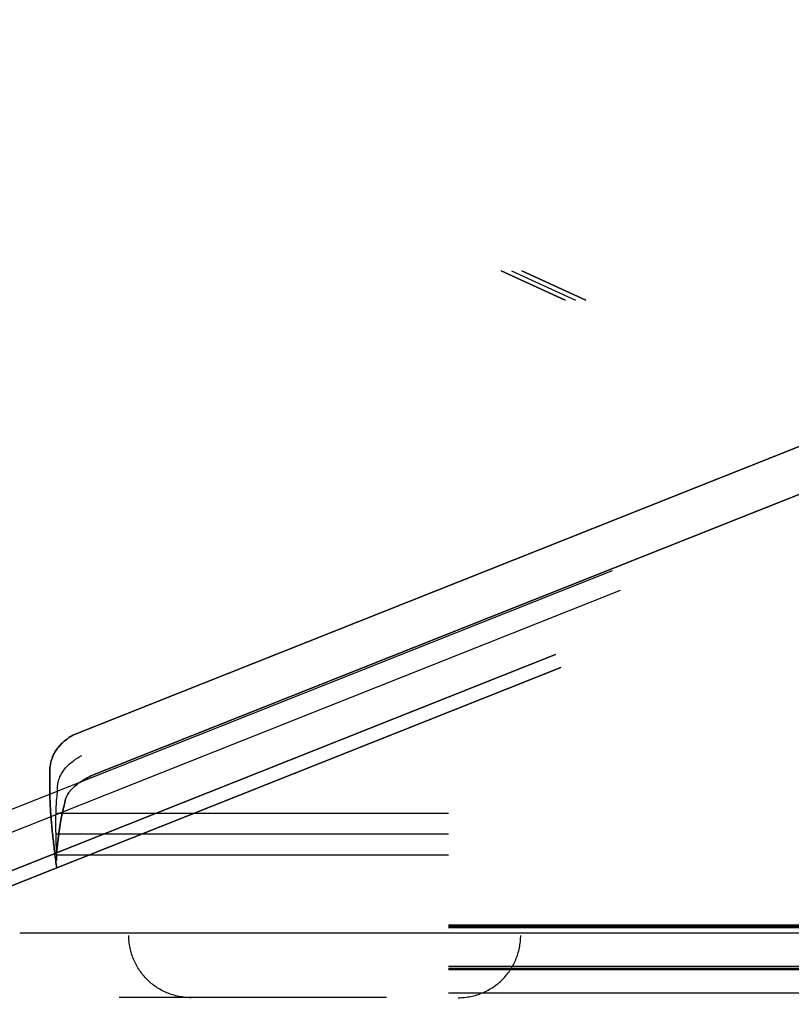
# Model space of a CAD drawing. Header units: millimetres. Extents: x -1030 to 192, y -442 to 180.
# Tile 210 of 256: x 27 to 52, y 85 to 117. Entities that reach past the tile are written whole.
import ezdxf

# ---------------------------------------------------------------- set-up
doc = ezdxf.new("R2010")
doc.units = ezdxf.units.MM
doc.header["$MEASUREMENT"] = 0
doc.layers.add('OVIDIO 120x60x72h', color=7, linetype='Continuous')

msp = doc.modelspace()

# ---------------------------------------------------------------- linework, layer by layer
at = {"layer": 'OVIDIO 120x60x72h', "extrusion": (-0.202852, -0.108979, 0.973126)}
for points in [[(-69.616, 231.68), (-69.616, 392.336)], [(-69.616, 392.336), (-69.616, 231.68)], [(-69.321, 392.336), (-69.321, 231.68)], [(-69.025, 392.336), (-69.025, 231.68)], [(-69.025, 231.68), (-69.025, 392.336)]]:
    msp.add_lwpolyline(points, dxfattribs=at)
at = {"layer": 'OVIDIO 120x60x72h', "extrusion": (0.114881, 0.045678, 0.992329)}
for points in [[(74.681, 28.584), (74.681, -80.33)], [(73.994, 28.585), (73.994, -80.33)], [(72.85, -77.618), (72.85, 29.238)], [(72.85, 29.238), (72.85, -77.618)], [(72.393, 29.238), (72.393, -77.618)], [(72.393, -77.618), (72.393, 29.238)]]:
    msp.add_lwpolyline(points, dxfattribs=at)
at = {"layer": 'OVIDIO 120x60x72h', "extrusion": (-0.202866, -0.108989, 0.973122)}
for points in [[(-68.615, 251.195), (-68.615, 308.576)], [(-68.615, 308.576), (-68.615, 251.195)], [(-67.902, 251.195), (-67.902, 308.576)], [(-67.189, 251.195), (-67.189, 308.576)], [(-67.189, 308.576), (-67.189, 251.195)], [(-70.412, 241.304), (-70.412, 251.094)], [(-70.412, 251.094), (-70.412, 241.304)], [(-69.699, 241.304), (-69.699, 251.094)], [(-68.986, 241.304), (-68.986, 251.094)], [(-68.986, 251.094), (-68.986, 241.304)], [(-68.615, 233.159), (-68.615, 241.202)], [(-68.615, 241.202), (-68.615, 233.159)], [(-67.902, 233.159), (-67.902, 241.202)], [(-67.189, 233.159), (-67.189, 241.202)], [(-67.189, 241.202), (-67.189, 233.159)]]:
    msp.add_lwpolyline(points, dxfattribs=at)
at = {"layer": 'OVIDIO 120x60x72h', "extrusion": (0.058152, 0.986824, -0.150988)}
for points in [[(-36.458, 733.787), (-38.564, 728.393)], [(-38.564, 728.393), (-36.458, 733.787)], [(-36.786, 733.915), (-38.892, 728.521)], [(-37.114, 734.043), (-39.22, 728.649)], [(-39.22, 728.649), (-37.114, 734.043)]]:
    msp.add_lwpolyline(points, dxfattribs=at)
at = {"layer": 'OVIDIO 120x60x72h', "extrusion": (-0.12261, 0.276089, 0.953279)}
for points in [[(-80.641, 146.296), (-80.641, 147.796)], [(-80.641, 147.796), (-80.641, 146.296)], [(-81.389, 147.796), (-81.389, 146.296)], [(-82.138, 146.296), (-82.138, 147.796)], [(-82.138, 147.796), (-82.138, 146.296)], [(-75.891, 147.796), (-75.891, 146.296)], [(-71.141, 146.296), (-71.141, 147.796)], [(-71.141, 147.796), (-71.141, 146.296)], [(-71.791, 147.796), (-71.791, 146.296)], [(-72.442, 147.796), (-72.442, 146.296)], [(-72.442, 146.296), (-72.442, 147.796)], [(-68.539, 147.796), (-68.539, 146.296)], [(-64.636, 147.796), (-64.636, 146.296)], [(-64.636, 146.296), (-64.636, 147.796)]]:
    msp.add_lwpolyline(points, dxfattribs=at)
at = {"layer": 'OVIDIO 120x60x72h', "extrusion": (-0.046296, -0.021464, 0.998697)}
for points in [[(-74.483, 109.394), (-74.483, 119.436)], [(-72.997, 109.427), (-72.997, 119.475)]]:
    msp.add_lwpolyline(points, dxfattribs=at)
at = {"layer": 'OVIDIO 120x60x72h', "extrusion": (0.058701, 0.984053, -0.167909)}
for points in [[(-30.212, 725.067), (-28.273, 730.524)], [(-28.273, 730.524), (-30.212, 725.067)], [(-30.541, 725.184), (-28.602, 730.64)], [(-30.869, 725.3), (-28.931, 730.757)], [(-28.931, 730.757), (-30.869, 725.3)]]:
    msp.add_lwpolyline(points, dxfattribs=at)
at = {"layer": 'OVIDIO 120x60x72h', "extrusion": (0.925924, 0.315264, -0.208021)}
msp.add_lwpolyline([(78.84, 712.402), (77.558, 713.186)], dxfattribs=at)
at = {"layer": 'OVIDIO 120x60x72h', "extrusion": (0.947935, 0.180645, -0.262271)}
for points in [[(84.354, 703.465), (85.235, 702.251)], [(85.235, 702.251), (84.354, 703.465)], [(85.235, 702.251), (85.115, 702.417)]]:
    msp.add_lwpolyline(points, dxfattribs=at)
at = {"layer": 'OVIDIO 120x60x72h', "extrusion": (1, 0, 0)}
for points in [[(89.711, 719.29), (91.053, 716.607)], [(89.711, 719.29), (91.053, 716.607)], [(91.053, 716.607), (89.711, 719.29)], [(89.711, 719.29), (91.053, 716.607)], [(91.053, 716.607), (87.475, 714.818)], [(90.382, 717.949), (86.715, 716.115)], [(86.133, 717.501), (89.711, 719.29)], [(89.219, 715.69), (87.877, 718.373)], [(87.385, 714.773), (87.475, 714.818)], [(87.475, 714.818), (87.385, 714.773)], [(82.019, 716.562), (82.06, 716.483), (82.102, 716.404), (82.147, 716.326), (82.194, 716.248), (82.243, 716.17), (82.295, 716.093), (82.348, 716.017), (82.404, 715.941), (82.462, 715.866), (82.522, 715.792), (82.585, 715.719), (82.649, 715.647), (82.716, 715.576), (82.785, 715.506), (82.856, 715.438), (82.929, 715.371), (83.004, 715.305), (83.081, 715.241), (83.159, 715.179), (83.24, 715.119), (83.323, 715.06), (83.407, 715.003), (83.493, 714.949), (83.581, 714.896), (83.67, 714.845), (83.761, 714.797), (83.853, 714.751), (83.947, 714.707), (84.041, 714.666), (84.137, 714.627), (84.234, 714.59), (84.332, 714.556), (84.43, 714.525), (84.53, 714.496), (84.63, 714.47), (84.73, 714.446), (84.831, 714.425), (84.933, 714.406), (85.034, 714.391), (85.136, 714.378), (85.238, 714.367), (85.34, 714.359), (85.441, 714.354), (85.542, 714.351), (85.643, 714.351), (85.744, 714.354), (85.844, 714.359), (85.943, 714.366), (86.041, 714.376), (86.139, 714.388), (86.236, 714.402), (86.332, 714.419), (86.427, 714.438), (86.521, 714.459), (86.613, 714.482), (86.705, 714.508), (86.795, 714.535), (86.883, 714.564), (86.971, 714.594), (87.057, 714.627), (87.141, 714.661), (87.224, 714.697), (87.306, 714.734), (87.385, 714.773)], [(87.385, 714.773), (86.044, 717.457)], [(86.044, 717.457), (87.385, 714.773)], [(87.385, 714.773), (87.306, 714.734), (87.224, 714.697), (87.141, 714.661), (87.057, 714.627), (86.971, 714.594), (86.883, 714.564), (86.795, 714.535), (86.705, 714.508), (86.613, 714.482), (86.521, 714.459), (86.427, 714.438), (86.332, 714.419), (86.236, 714.402), (86.139, 714.388), (86.041, 714.376), (85.943, 714.366), (85.844, 714.359), (85.744, 714.354), (85.643, 714.351), (85.542, 714.351), (85.441, 714.354), (85.34, 714.359), (85.238, 714.367), (85.136, 714.378), (85.034, 714.391), (84.933, 714.406), (84.831, 714.425), (84.73, 714.446), (84.63, 714.47), (84.53, 714.496), (84.43, 714.525), (84.332, 714.556), (84.234, 714.59), (84.137, 714.627), (84.041, 714.666), (83.947, 714.707), (83.853, 714.751), (83.761, 714.797), (83.67, 714.845), (83.581, 714.896), (83.493, 714.949), (83.407, 715.003), (83.323, 715.06), (83.24, 715.119), (83.159, 715.179), (83.081, 715.241), (83.004, 715.305), (82.929, 715.371), (82.856, 715.438), (82.785, 715.506), (82.716, 715.576), (82.649, 715.647), (82.585, 715.719), (82.522, 715.792), (82.462, 715.866), (82.404, 715.941), (82.348, 716.017), (82.295, 716.093), (82.243, 716.17), (82.194, 716.248), (82.147, 716.326), (82.102, 716.404), (82.06, 716.483), (82.019, 716.562)], [(86.491, 716.562), (83.393, 715.013)], [(86.044, 717.457), (86.133, 717.501)], [(86.133, 717.501), (86.044, 717.457)], [(86.044, 717.457), (86.024, 717.447), (86.004, 717.438), (85.983, 717.429), (85.962, 717.42), (85.94, 717.412), (85.918, 717.404), (85.896, 717.397), (85.874, 717.39), (85.851, 717.384), (85.828, 717.378), (85.804, 717.373), (85.78, 717.368), (85.756, 717.364), (85.732, 717.36), (85.708, 717.357), (85.683, 717.355), (85.658, 717.353), (85.633, 717.352), (85.608, 717.351), (85.583, 717.351), (85.558, 717.352), (85.532, 717.353), (85.507, 717.355), (85.482, 717.358), (85.456, 717.361), (85.431, 717.365), (85.405, 717.369), (85.38, 717.375), (85.355, 717.381), (85.33, 717.387), (85.305, 717.394), (85.28, 717.402), (85.256, 717.411), (85.232, 717.42), (85.208, 717.43), (85.184, 717.44), (85.161, 717.451), (85.138, 717.463), (85.115, 717.475), (85.093, 717.487), (85.071, 717.5), (85.049, 717.514), (85.028, 717.528), (85.008, 717.543), (84.987, 717.558), (84.968, 717.574), (84.948, 717.59), (84.93, 717.606), (84.911, 717.623), (84.894, 717.64), (84.876, 717.657), (84.86, 717.675), (84.844, 717.693), (84.828, 717.711), (84.813, 717.73), (84.799, 717.749), (84.785, 717.767), (84.771, 717.787), (84.758, 717.806), (84.746, 717.825), (84.734, 717.845), (84.723, 717.864), (84.712, 717.884), (84.702, 717.904)], [(84.702, 717.904), (84.712, 717.884), (84.723, 717.864), (84.734, 717.845), (84.746, 717.825), (84.758, 717.806), (84.771, 717.787), (84.785, 717.767), (84.799, 717.749), (84.813, 717.73), (84.828, 717.711), (84.844, 717.693), (84.86, 717.675), (84.876, 717.657), (84.894, 717.64), (84.911, 717.623), (84.93, 717.606), (84.948, 717.59), (84.968, 717.574), (84.987, 717.558), (85.008, 717.543), (85.028, 717.528), (85.049, 717.514), (85.071, 717.5), (85.093, 717.487), (85.115, 717.475), (85.138, 717.463), (85.161, 717.451), (85.184, 717.44), (85.208, 717.43), (85.232, 717.42), (85.256, 717.411), (85.28, 717.402), (85.305, 717.394), (85.33, 717.387), (85.355, 717.381), (85.38, 717.375), (85.405, 717.369), (85.431, 717.365), (85.456, 717.361), (85.482, 717.358), (85.507, 717.355), (85.532, 717.353), (85.558, 717.352), (85.583, 717.351), (85.608, 717.351), (85.633, 717.352), (85.658, 717.353), (85.683, 717.355), (85.708, 717.357), (85.732, 717.36), (85.756, 717.364), (85.78, 717.368), (85.804, 717.373), (85.828, 717.378), (85.851, 717.384), (85.874, 717.39), (85.896, 717.397), (85.918, 717.404), (85.94, 717.412), (85.962, 717.42), (85.983, 717.429), (86.004, 717.438), (86.024, 717.447), (86.044, 717.457)], [(85.357, 714.358), (83.808, 717.457)]]:
    msp.add_lwpolyline(points, dxfattribs=at)
at = {"layer": 'OVIDIO 120x60x72h'}
for points in [[(28.649, 91.053), (41.216, 91.053)], [(41.216, 90.382), (28.649, 90.382)], [(41.216, 89.711), (28.649, 89.711)], [(90.716, 87.207), (27.467, 87.207)], [(41.216, 87.475), (76.216, 87.475)], [(41.216, 87.43), (76.216, 87.43)], [(41.216, 87.385), (76.216, 87.385)], [(76.216, 87.385), (41.216, 87.385)], [(76.216, 86.133), (41.216, 86.133)], [(41.216, 86.089), (76.216, 86.089)], [(41.216, 86.044), (76.216, 86.044)], [(76.216, 86.044), (41.216, 86.044)], [(76.216, 85.28), (41.216, 85.28)]]:
    msp.add_lwpolyline(points, dxfattribs=at)
at = {"layer": 'OVIDIO 120x60x72h', "extrusion": (-0.003049, 0.326394, 0.945229)}
for points in [[(-44.063, 148.696), (-44.019, 148.696), (-43.974, 148.697), (-43.929, 148.699), (-43.883, 148.702), (-43.837, 148.706), (-43.791, 148.712), (-43.745, 148.718), (-43.699, 148.726), (-43.652, 148.734), (-43.605, 148.744), (-43.559, 148.755), (-43.512, 148.768), (-43.465, 148.781), (-43.418, 148.796), (-43.372, 148.812), (-43.325, 148.829), (-43.279, 148.847), (-43.233, 148.867), (-43.187, 148.888), (-43.142, 148.91), (-43.097, 148.934), (-43.053, 148.958), (-43.009, 148.984), (-42.965, 149.011), (-42.922, 149.039), (-42.88, 149.069), (-42.839, 149.099), (-42.798, 149.131), (-42.758, 149.163), (-42.719, 149.197), (-42.68, 149.232), (-42.643, 149.268), (-42.606, 149.304), (-42.571, 149.342), (-42.536, 149.38), (-42.503, 149.42), (-42.471, 149.46), (-42.439, 149.501), (-42.409, 149.543), (-42.38, 149.585), (-42.352, 149.628), (-42.325, 149.671), (-42.3, 149.715), (-42.276, 149.76), (-42.253, 149.804), (-42.231, 149.85), (-42.21, 149.895), (-42.191, 149.941), (-42.173, 149.987), (-42.156, 150.034), (-42.14, 150.08), (-42.126, 150.126), (-42.113, 150.173), (-42.101, 150.219), (-42.09, 150.266), (-42.08, 150.312), (-42.072, 150.359), (-42.064, 150.405), (-42.058, 150.451), (-42.053, 150.496), (-42.049, 150.542), (-42.046, 150.587), (-42.044, 150.632), (-42.043, 150.676)], [(-42.043, 150.676), (-42.044, 150.632), (-42.046, 150.587), (-42.049, 150.542), (-42.053, 150.496), (-42.058, 150.451), (-42.064, 150.405), (-42.072, 150.359), (-42.08, 150.312), (-42.09, 150.266), (-42.101, 150.219), (-42.113, 150.173), (-42.126, 150.126), (-42.14, 150.08), (-42.156, 150.034), (-42.173, 149.987), (-42.191, 149.941), (-42.21, 149.895), (-42.231, 149.85), (-42.253, 149.804), (-42.276, 149.76), (-42.3, 149.715), (-42.325, 149.671), (-42.352, 149.628), (-42.38, 149.585), (-42.409, 149.543), (-42.439, 149.501), (-42.471, 149.46), (-42.503, 149.42), (-42.536, 149.38), (-42.571, 149.342), (-42.606, 149.304), (-42.643, 149.268), (-42.68, 149.232), (-42.719, 149.197), (-42.758, 149.163), (-42.798, 149.131), (-42.839, 149.099), (-42.88, 149.069), (-42.922, 149.039), (-42.965, 149.011), (-43.009, 148.984), (-43.053, 148.958), (-43.097, 148.934), (-43.142, 148.91), (-43.187, 148.888), (-43.233, 148.867), (-43.279, 148.847), (-43.325, 148.829), (-43.372, 148.812), (-43.418, 148.796), (-43.465, 148.781), (-43.512, 148.768), (-43.559, 148.755), (-43.605, 148.744), (-43.652, 148.734), (-43.699, 148.726), (-43.745, 148.718), (-43.791, 148.712), (-43.837, 148.706), (-43.883, 148.702), (-43.929, 148.699), (-43.974, 148.697), (-44.019, 148.696), (-44.063, 148.696)], [(-44.063, 148.696), (-44.013, 148.696), (-43.963, 148.697), (-43.912, 148.7), (-43.862, 148.704), (-43.812, 148.709), (-43.762, 148.716), (-43.712, 148.723), (-43.663, 148.732), (-43.613, 148.742), (-43.564, 148.754), (-43.516, 148.767), (-43.467, 148.78), (-43.42, 148.795), (-43.372, 148.812), (-43.326, 148.829), (-43.279, 148.847), (-43.234, 148.867), (-43.189, 148.887), (-43.144, 148.909), (-43.101, 148.932), (-43.058, 148.955), (-43.016, 148.98), (-42.975, 149.005), (-42.934, 149.031), (-42.895, 149.058), (-42.856, 149.086), (-42.818, 149.115), (-42.781, 149.144), (-42.745, 149.174), (-42.71, 149.205), (-42.676, 149.236), (-42.643, 149.268), (-42.611, 149.3), (-42.579, 149.334), (-42.547, 149.368), (-42.517, 149.403), (-42.487, 149.44), (-42.457, 149.477), (-42.429, 149.515), (-42.401, 149.554), (-42.374, 149.594), (-42.348, 149.635), (-42.322, 149.676), (-42.298, 149.719), (-42.275, 149.762), (-42.252, 149.806), (-42.231, 149.85), (-42.21, 149.895), (-42.191, 149.941), (-42.173, 149.988), (-42.155, 150.035), (-42.139, 150.082), (-42.125, 150.13), (-42.111, 150.179), (-42.099, 150.227), (-42.087, 150.277), (-42.078, 150.326), (-42.069, 150.376), (-42.061, 150.425), (-42.055, 150.475), (-42.05, 150.526), (-42.047, 150.576), (-42.044, 150.626), (-42.043, 150.676)], [(-42.043, 150.676), (-42.044, 150.632), (-42.046, 150.587), (-42.049, 150.542), (-42.053, 150.496), (-42.058, 150.451), (-42.064, 150.405), (-42.072, 150.359), (-42.08, 150.312), (-42.09, 150.266), (-42.101, 150.219), (-42.113, 150.173), (-42.126, 150.126), (-42.14, 150.08), (-42.156, 150.034), (-42.173, 149.987), (-42.191, 149.941), (-42.21, 149.895), (-42.231, 149.85), (-42.253, 149.804), (-42.276, 149.76), (-42.3, 149.715), (-42.325, 149.671), (-42.352, 149.628), (-42.38, 149.585), (-42.409, 149.543), (-42.439, 149.501), (-42.471, 149.46), (-42.503, 149.42), (-42.536, 149.38), (-42.571, 149.342), (-42.606, 149.304), (-42.643, 149.268), (-42.68, 149.232), (-42.719, 149.197), (-42.758, 149.163), (-42.798, 149.131), (-42.839, 149.099), (-42.88, 149.069), (-42.922, 149.039), (-42.965, 149.011), (-43.009, 148.984), (-43.053, 148.958), (-43.097, 148.934), (-43.142, 148.91), (-43.187, 148.888), (-43.233, 148.867), (-43.279, 148.847), (-43.325, 148.829), (-43.372, 148.812), (-43.418, 148.796), (-43.465, 148.781), (-43.512, 148.768), (-43.559, 148.755), (-43.605, 148.744), (-43.652, 148.734), (-43.699, 148.726), (-43.745, 148.718), (-43.791, 148.712), (-43.837, 148.706), (-43.883, 148.702), (-43.929, 148.699), (-43.974, 148.697), (-44.019, 148.696), (-44.063, 148.696)], [(-44.063, 148.696), (-44.019, 148.696), (-43.974, 148.697), (-43.929, 148.699), (-43.883, 148.702), (-43.837, 148.706), (-43.791, 148.712), (-43.745, 148.718), (-43.699, 148.726), (-43.652, 148.734), (-43.605, 148.744), (-43.559, 148.755), (-43.512, 148.768), (-43.465, 148.781), (-43.418, 148.796), (-43.372, 148.812), (-43.325, 148.829), (-43.279, 148.847), (-43.233, 148.867), (-43.187, 148.888), (-43.142, 148.91), (-43.097, 148.934), (-43.053, 148.958), (-43.009, 148.984), (-42.965, 149.011), (-42.922, 149.039), (-42.88, 149.069), (-42.839, 149.099), (-42.798, 149.131), (-42.758, 149.163), (-42.719, 149.197), (-42.68, 149.232), (-42.643, 149.268), (-42.606, 149.304), (-42.571, 149.342), (-42.536, 149.38), (-42.503, 149.42), (-42.471, 149.46), (-42.439, 149.501), (-42.409, 149.543), (-42.38, 149.585), (-42.352, 149.628), (-42.325, 149.671), (-42.3, 149.715), (-42.276, 149.76), (-42.253, 149.804), (-42.231, 149.85), (-42.21, 149.895), (-42.191, 149.941), (-42.173, 149.987), (-42.156, 150.034), (-42.14, 150.08), (-42.126, 150.126), (-42.113, 150.173), (-42.101, 150.219), (-42.09, 150.266), (-42.08, 150.312), (-42.072, 150.359), (-42.064, 150.405), (-42.058, 150.451), (-42.053, 150.496), (-42.049, 150.542), (-42.046, 150.587), (-42.044, 150.632), (-42.043, 150.676)], [(-31.438, 154.175), (-31.394, 154.174), (-31.349, 154.172), (-31.304, 154.169), (-31.258, 154.165), (-31.213, 154.159), (-31.167, 154.153), (-31.121, 154.145), (-31.074, 154.136), (-31.028, 154.126), (-30.982, 154.115), (-30.935, 154.102), (-30.888, 154.088), (-30.842, 154.073), (-30.796, 154.056), (-30.749, 154.038), (-30.703, 154.019), (-30.657, 153.999), (-30.612, 153.977), (-30.567, 153.954), (-30.522, 153.93), (-30.477, 153.904), (-30.433, 153.877), (-30.39, 153.849), (-30.347, 153.819), (-30.305, 153.789), (-30.263, 153.757), (-30.222, 153.724), (-30.182, 153.69), (-30.143, 153.654), (-30.104, 153.618), (-30.067, 153.58), (-30.03, 153.541), (-29.994, 153.502), (-29.959, 153.461), (-29.926, 153.42), (-29.893, 153.378), (-29.862, 153.334), (-29.831, 153.291), (-29.802, 153.246), (-29.774, 153.201), (-29.747, 153.155), (-29.721, 153.108), (-29.696, 153.061), (-29.673, 153.014), (-29.651, 152.966), (-29.63, 152.917), (-29.61, 152.869), (-29.592, 152.82), (-29.575, 152.771), (-29.559, 152.721), (-29.544, 152.672), (-29.53, 152.623), (-29.518, 152.573), (-29.507, 152.524), (-29.497, 152.474), (-29.489, 152.425), (-29.481, 152.376), (-29.475, 152.327), (-29.469, 152.278), (-29.465, 152.23), (-29.462, 152.182), (-29.46, 152.134), (-29.459, 152.087), (-29.459, 152.04)], [(-29.459, 152.04), (-29.459, 152.087), (-29.46, 152.134), (-29.462, 152.182), (-29.465, 152.23), (-29.469, 152.278), (-29.475, 152.327), (-29.481, 152.376), (-29.489, 152.425), (-29.497, 152.474), (-29.507, 152.524), (-29.518, 152.573), (-29.53, 152.623), (-29.544, 152.672), (-29.559, 152.721), (-29.575, 152.771), (-29.592, 152.82), (-29.61, 152.869), (-29.63, 152.917), (-29.651, 152.966), (-29.673, 153.014), (-29.696, 153.061), (-29.721, 153.108), (-29.747, 153.155), (-29.774, 153.201), (-29.802, 153.246), (-29.831, 153.291), (-29.862, 153.334), (-29.893, 153.378), (-29.926, 153.42), (-29.959, 153.461), (-29.994, 153.502), (-30.03, 153.541), (-30.067, 153.58), (-30.104, 153.618), (-30.143, 153.654), (-30.182, 153.69), (-30.222, 153.724), (-30.263, 153.757), (-30.305, 153.789), (-30.347, 153.819), (-30.39, 153.849), (-30.433, 153.877), (-30.477, 153.904), (-30.522, 153.93), (-30.567, 153.954), (-30.612, 153.977), (-30.657, 153.999), (-30.703, 154.019), (-30.749, 154.038), (-30.796, 154.056), (-30.842, 154.073), (-30.888, 154.088), (-30.935, 154.102), (-30.982, 154.115), (-31.028, 154.126), (-31.074, 154.136), (-31.121, 154.145), (-31.167, 154.153), (-31.213, 154.159), (-31.258, 154.165), (-31.304, 154.169), (-31.349, 154.172), (-31.394, 154.174), (-31.438, 154.175)], [(-29.464, 151.522), (-29.464, 151.569), (-29.465, 151.616), (-29.467, 151.664), (-29.47, 151.712), (-29.475, 151.76), (-29.48, 151.809), (-29.486, 151.858), (-29.494, 151.907), (-29.502, 151.956), (-29.512, 152.006), (-29.523, 152.055), (-29.536, 152.105), (-29.549, 152.154), (-29.564, 152.203), (-29.58, 152.253), (-29.597, 152.302), (-29.615, 152.351), (-29.635, 152.399), (-29.656, 152.448), (-29.678, 152.496), (-29.701, 152.543), (-29.726, 152.59), (-29.752, 152.637), (-29.779, 152.683), (-29.807, 152.728), (-29.836, 152.773), (-29.867, 152.817), (-29.898, 152.86), (-29.931, 152.902), (-29.965, 152.943), (-29.999, 152.984), (-30.035, 153.024), (-30.072, 153.062), (-30.109, 153.1), (-30.148, 153.136), (-30.187, 153.172), (-30.227, 153.206), (-30.268, 153.239), (-30.31, 153.271), (-30.352, 153.302), (-30.395, 153.331), (-30.438, 153.359), (-30.482, 153.386), (-30.527, 153.412), (-30.572, 153.436), (-30.617, 153.459), (-30.663, 153.481), (-30.708, 153.501), (-30.755, 153.521), (-30.801, 153.538), (-30.847, 153.555), (-30.894, 153.57), (-30.94, 153.584), (-30.987, 153.597), (-31.033, 153.608), (-31.08, 153.618), (-31.126, 153.627), (-31.172, 153.635), (-31.218, 153.642), (-31.263, 153.647), (-31.309, 153.651), (-31.354, 153.654), (-31.399, 153.656), (-31.443, 153.657)], [(-31.443, 153.657), (-31.399, 153.656), (-31.354, 153.654), (-31.309, 153.651), (-31.263, 153.647), (-31.218, 153.642), (-31.172, 153.635), (-31.126, 153.627), (-31.08, 153.618), (-31.033, 153.608), (-30.987, 153.597), (-30.94, 153.584), (-30.894, 153.57), (-30.847, 153.555), (-30.801, 153.538), (-30.755, 153.521), (-30.708, 153.501), (-30.663, 153.481), (-30.617, 153.459), (-30.572, 153.436), (-30.527, 153.412), (-30.482, 153.386), (-30.438, 153.359), (-30.395, 153.331), (-30.352, 153.302), (-30.31, 153.271), (-30.268, 153.239), (-30.227, 153.206), (-30.187, 153.172), (-30.148, 153.136), (-30.109, 153.1), (-30.072, 153.062), (-30.035, 153.024), (-29.999, 152.984), (-29.965, 152.943), (-29.931, 152.902), (-29.898, 152.86), (-29.867, 152.817), (-29.836, 152.773), (-29.807, 152.728), (-29.779, 152.683), (-29.752, 152.637), (-29.726, 152.59), (-29.701, 152.543), (-29.678, 152.496), (-29.656, 152.448), (-29.635, 152.399), (-29.615, 152.351), (-29.597, 152.302), (-29.58, 152.253), (-29.564, 152.203), (-29.549, 152.154), (-29.536, 152.105), (-29.523, 152.055), (-29.512, 152.006), (-29.502, 151.956), (-29.494, 151.907), (-29.486, 151.858), (-29.48, 151.809), (-29.475, 151.76), (-29.47, 151.712), (-29.467, 151.664), (-29.465, 151.616), (-29.464, 151.569), (-29.464, 151.522)], [(-42.028, 152.164), (-42.027, 152.211), (-42.026, 152.258), (-42.023, 152.306), (-42.018, 152.354), (-42.013, 152.403), (-42.007, 152.451), (-42, 152.5), (-41.991, 152.549), (-41.982, 152.598), (-41.971, 152.647), (-41.959, 152.696), (-41.945, 152.746), (-41.931, 152.795), (-41.915, 152.844), (-41.898, 152.893), (-41.88, 152.942), (-41.861, 152.99), (-41.84, 153.038), (-41.818, 153.086), (-41.795, 153.134), (-41.771, 153.181), (-41.746, 153.227), (-41.719, 153.273), (-41.691, 153.319), (-41.662, 153.363), (-41.632, 153.407), (-41.6, 153.451), (-41.568, 153.493), (-41.534, 153.535), (-41.5, 153.576), (-41.464, 153.616), (-41.428, 153.654), (-41.39, 153.692), (-41.352, 153.729), (-41.313, 153.765), (-41.273, 153.799), (-41.232, 153.833), (-41.19, 153.865), (-41.148, 153.896), (-41.105, 153.926), (-41.062, 153.955), (-41.018, 153.982), (-40.973, 154.008), (-40.928, 154.033), (-40.883, 154.056), (-40.837, 154.078), (-40.791, 154.099), (-40.745, 154.119), (-40.699, 154.137), (-40.652, 154.154), (-40.605, 154.17), (-40.559, 154.184), (-40.512, 154.197), (-40.465, 154.209), (-40.418, 154.219), (-40.372, 154.228), (-40.325, 154.236), (-40.279, 154.243), (-40.233, 154.249), (-40.187, 154.253), (-40.142, 154.257), (-40.097, 154.259), (-40.052, 154.26), (-40.008, 154.26)], [(-40.008, 154.26), (-40.052, 154.26), (-40.097, 154.259), (-40.142, 154.257), (-40.187, 154.253), (-40.233, 154.249), (-40.279, 154.243), (-40.325, 154.236), (-40.372, 154.228), (-40.418, 154.219), (-40.465, 154.209), (-40.512, 154.197), (-40.559, 154.184), (-40.605, 154.17), (-40.652, 154.154), (-40.699, 154.137), (-40.745, 154.119), (-40.791, 154.099), (-40.837, 154.078), (-40.883, 154.056), (-40.928, 154.033), (-40.973, 154.008), (-41.018, 153.982), (-41.062, 153.955), (-41.105, 153.926), (-41.148, 153.896), (-41.19, 153.865), (-41.232, 153.833), (-41.273, 153.799), (-41.313, 153.765), (-41.352, 153.729), (-41.39, 153.692), (-41.428, 153.654), (-41.464, 153.616), (-41.5, 153.576), (-41.534, 153.535), (-41.568, 153.493), (-41.6, 153.451), (-41.632, 153.407), (-41.662, 153.363), (-41.691, 153.319), (-41.719, 153.273), (-41.746, 153.227), (-41.771, 153.181), (-41.795, 153.134), (-41.818, 153.086), (-41.84, 153.038), (-41.861, 152.99), (-41.88, 152.942), (-41.898, 152.893), (-41.915, 152.844), (-41.931, 152.795), (-41.945, 152.746), (-41.959, 152.696), (-41.971, 152.647), (-41.982, 152.598), (-41.991, 152.549), (-42, 152.5), (-42.007, 152.451), (-42.013, 152.403), (-42.018, 152.354), (-42.023, 152.306), (-42.026, 152.258), (-42.027, 152.211), (-42.028, 152.164)], [(-40.013, 153.742), (-40.057, 153.742), (-40.102, 153.741), (-40.147, 153.739), (-40.192, 153.735), (-40.238, 153.731), (-40.284, 153.725), (-40.331, 153.718), (-40.377, 153.71), (-40.424, 153.701), (-40.47, 153.691), (-40.517, 153.679), (-40.564, 153.666), (-40.611, 153.652), (-40.657, 153.636), (-40.704, 153.619), (-40.75, 153.601), (-40.797, 153.581), (-40.843, 153.561), (-40.888, 153.538), (-40.934, 153.515), (-40.979, 153.49), (-41.023, 153.464), (-41.067, 153.437), (-41.11, 153.408), (-41.153, 153.378), (-41.196, 153.347), (-41.237, 153.315), (-41.278, 153.282), (-41.318, 153.247), (-41.357, 153.211), (-41.396, 153.174), (-41.433, 153.137), (-41.469, 153.098), (-41.505, 153.058), (-41.54, 153.017), (-41.573, 152.975), (-41.605, 152.933), (-41.637, 152.89), (-41.667, 152.846), (-41.696, 152.801), (-41.724, 152.755), (-41.751, 152.709), (-41.776, 152.663), (-41.801, 152.616), (-41.824, 152.568), (-41.845, 152.52), (-41.866, 152.472), (-41.885, 152.424), (-41.904, 152.375), (-41.92, 152.326), (-41.936, 152.277), (-41.951, 152.228), (-41.964, 152.178), (-41.976, 152.129), (-41.987, 152.08), (-41.996, 152.031), (-42.005, 151.982), (-42.012, 151.933), (-42.018, 151.885), (-42.024, 151.836), (-42.028, 151.788), (-42.031, 151.741), (-42.033, 151.693), (-42.034, 151.646)], [(-42.034, 151.646), (-42.033, 151.693), (-42.031, 151.741), (-42.028, 151.788), (-42.024, 151.836), (-42.018, 151.885), (-42.012, 151.933), (-42.005, 151.982), (-41.996, 152.031), (-41.987, 152.08), (-41.976, 152.129), (-41.964, 152.178), (-41.951, 152.228), (-41.936, 152.277), (-41.92, 152.326), (-41.904, 152.375), (-41.885, 152.424), (-41.866, 152.472), (-41.845, 152.52), (-41.824, 152.568), (-41.801, 152.616), (-41.776, 152.663), (-41.751, 152.709), (-41.724, 152.755), (-41.696, 152.801), (-41.667, 152.846), (-41.637, 152.89), (-41.605, 152.933), (-41.573, 152.975), (-41.54, 153.017), (-41.505, 153.058), (-41.469, 153.098), (-41.433, 153.137), (-41.396, 153.174), (-41.357, 153.211), (-41.318, 153.247), (-41.278, 153.282), (-41.237, 153.315), (-41.196, 153.347), (-41.153, 153.378), (-41.11, 153.408), (-41.067, 153.437), (-41.023, 153.464), (-40.979, 153.49), (-40.934, 153.515), (-40.888, 153.538), (-40.843, 153.561), (-40.797, 153.581), (-40.75, 153.601), (-40.704, 153.619), (-40.657, 153.636), (-40.611, 153.652), (-40.564, 153.666), (-40.517, 153.679), (-40.47, 153.691), (-40.424, 153.701), (-40.377, 153.71), (-40.331, 153.718), (-40.284, 153.725), (-40.238, 153.731), (-40.192, 153.735), (-40.147, 153.739), (-40.102, 153.741), (-40.057, 153.742), (-40.013, 153.742)]]:
    msp.add_lwpolyline(points, dxfattribs=at)
at = {"layer": 'OVIDIO 120x60x72h', "extrusion": (2.56846e-05, 1, 8.30777e-08)}
for points in [[(-74.217, 716.388), (-43.218, 716.288)], [(-43.218, 716.288), (-74.217, 716.388)], [(-43.22, 715.579), (-74.22, 715.679)], [(-43.222, 714.87), (-74.222, 714.97)], [(-74.222, 714.97), (-43.222, 714.87)], [(-39.212, 718.104), (-30.642, 718.076)], [(-30.642, 718.076), (-39.212, 718.104)], [(-30.647, 716.49), (-39.217, 716.517)], [(-39.217, 716.517), (-30.647, 716.49)]]:
    msp.add_lwpolyline(points, dxfattribs=at)
at = {"layer": 'OVIDIO 120x60x72h', "extrusion": (0.999995, 0.000995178, 0.002882)}
for points in [[(90.402, 716.16), (89.913, 714.742)], [(89.913, 714.742), (90.402, 716.16)], [(89.27, 714.964), (89.76, 716.382)], [(89.76, 716.382), (89.27, 714.964)], [(89.361, 714.933), (89.85, 716.351)], [(87.95, 715.42), (88.44, 716.838)], [(88.024, 715.394), (88.514, 716.812)], [(88.514, 716.812), (88.024, 715.394)], [(87.321, 715.637), (87.811, 717.055)]]:
    msp.add_lwpolyline(points, dxfattribs=at)
at = {"layer": 'OVIDIO 120x60x72h', "extrusion": (0.999999, -0.001021, 0.000352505)}
for points in [[(87.178, 717.369), (89.818, 716.458)], [(89.818, 716.458), (87.178, 717.369)], [(89.573, 715.749), (87.178, 716.576)], [(89.328, 715.04), (87.178, 715.782)], [(87.178, 715.782), (89.328, 715.04)], [(88.597, 716.92), (87.19, 717.406)], [(87.19, 717.406), (88.597, 716.92)], [(87.19, 716.612), (88.352, 716.211)], [(87.19, 715.819), (88.108, 715.502)], [(88.108, 715.502), (87.19, 715.819)]]:
    msp.add_lwpolyline(points, dxfattribs=at)
at = {"layer": 'OVIDIO 120x60x72h', "extrusion": (0, 1, 0)}
for points in [[(-27.467, 717.814), (-90.716, 717.814)], [(-90.716, 717.814), (-27.467, 717.814)], [(-90.716, 717.144), (-27.467, 717.144)], [(-27.467, 717.144), (-90.716, 717.144)]]:
    msp.add_lwpolyline(points, dxfattribs=at)
at = {"layer": 'OVIDIO 120x60x72h', "extrusion": (5.03619e-08, 1, -1.557e-05)}
for points in [[(-28.651, 715.794), (-28.646, 717.381)], [(-28.646, 717.381), (-28.651, 715.794)], [(-30.644, 718.078), (-30.649, 716.491)], [(-30.649, 716.491), (-30.644, 718.078)]]:
    msp.add_lwpolyline(points, dxfattribs=at)
at = {"layer": 'OVIDIO 120x60x72h', "extrusion": (-0.003235, 1.55701e-05, 0.999995)}
for points in [[(32.966, 85.137), (32.916, 85.138), (32.866, 85.14), (32.816, 85.143), (32.766, 85.147), (32.716, 85.153), (32.666, 85.16), (32.616, 85.168), (32.567, 85.178), (32.517, 85.188), (32.468, 85.2), (32.42, 85.214), (32.372, 85.228), (32.324, 85.243), (32.277, 85.26), (32.23, 85.278), (32.184, 85.297), (32.139, 85.317), (32.094, 85.338), (32.05, 85.36), (32.007, 85.383), (31.964, 85.407), (31.922, 85.432), (31.881, 85.457), (31.841, 85.484), (31.802, 85.512), (31.763, 85.54), (31.726, 85.569), (31.689, 85.598), (31.654, 85.629), (31.619, 85.66), (31.585, 85.691), (31.552, 85.723), (31.52, 85.756), (31.489, 85.79), (31.458, 85.825), (31.427, 85.86), (31.398, 85.897), (31.369, 85.934), (31.341, 85.973), (31.313, 86.012), (31.286, 86.052), (31.261, 86.093), (31.236, 86.135), (31.212, 86.178), (31.189, 86.221), (31.167, 86.265), (31.146, 86.31), (31.126, 86.355), (31.107, 86.401), (31.089, 86.448), (31.072, 86.495), (31.057, 86.543), (31.043, 86.591), (31.029, 86.64), (31.018, 86.688), (31.007, 86.738), (30.997, 86.787), (30.989, 86.837), (30.982, 86.887), (30.977, 86.937), (30.972, 86.987), (30.969, 87.037), (30.967, 87.087), (30.966, 87.137)], [(41.536, 85.137), (41.587, 85.138), (41.637, 85.14), (41.687, 85.143), (41.737, 85.147), (41.787, 85.153), (41.837, 85.16), (41.887, 85.168), (41.936, 85.178), (41.985, 85.188), (42.034, 85.2), (42.083, 85.213), (42.131, 85.228), (42.179, 85.243), (42.226, 85.26), (42.272, 85.278), (42.318, 85.296), (42.364, 85.316), (42.409, 85.337), (42.453, 85.359), (42.496, 85.382), (42.539, 85.406), (42.581, 85.431), (42.622, 85.457), (42.662, 85.484), (42.701, 85.511), (42.74, 85.539), (42.777, 85.568), (42.814, 85.598), (42.849, 85.628), (42.884, 85.659), (42.918, 85.691), (42.951, 85.723), (42.983, 85.756), (43.014, 85.79), (43.045, 85.824), (43.075, 85.86), (43.105, 85.897), (43.134, 85.934), (43.162, 85.972), (43.19, 86.012), (43.216, 86.052), (43.242, 86.093), (43.267, 86.135), (43.291, 86.177), (43.314, 86.221), (43.336, 86.265), (43.357, 86.31), (43.377, 86.355), (43.396, 86.401), (43.414, 86.448), (43.431, 86.495), (43.446, 86.543), (43.46, 86.591), (43.473, 86.639), (43.485, 86.688), (43.496, 86.737), (43.506, 86.787), (43.514, 86.837), (43.521, 86.886), (43.526, 86.937), (43.531, 86.987), (43.534, 87.037), (43.536, 87.087), (43.536, 87.137)]]:
    msp.add_lwpolyline(points, dxfattribs=at)
at = {"layer": 'OVIDIO 120x60x72h', "extrusion": (5.03618e-08, 1, -1.557e-05)}
for points in [[(-41.221, 715.835), (-41.216, 717.421)], [(-41.216, 717.421), (-41.221, 715.835)], [(-29.23, 717.871), (-29.236, 716.284)], [(-40.634, 716.321), (-40.629, 717.908)]]:
    msp.add_lwpolyline(points, dxfattribs=at)
at = {"layer": 'OVIDIO 120x60x72h', "extrusion": (-1.53093e-05, 0, 1)}
msp.add_lwpolyline([(39.227, 85.148), (30.657, 85.149)], dxfattribs=at)
at = {"layer": 'OVIDIO 120x60x72h', "extrusion": (1, 0, 1.53089e-05)}
msp.add_lwpolyline([(85.148, 718.09), (85.148, 716.503)], dxfattribs=at)
at = {"layer": 'OVIDIO 120x60x72h', "extrusion": (5.03619e-08, 1, -1.55701e-05)}
for points in [[(-39.214, 718.106), (-39.219, 716.519)], [(-39.219, 716.519), (-39.214, 718.106)]]:
    msp.add_lwpolyline(points, dxfattribs=at)
at = {"layer": 'OVIDIO 120x60x72h'}
for points in [[(129.21, 133.339, 703.341), (128.518, 133.064, 703.434), (29.172, 93.563, 716.753)], [(29.172, 93.563, 716.753), (128.518, 133.064, 703.434), (129.21, 133.339, 703.341)], [(129.79, 132.032, 703.794), (129.099, 131.757, 703.887), (29.753, 92.256, 717.206)], [(29.753, 92.256, 717.206), (129.099, 131.757, 703.887), (129.79, 132.032, 703.794)], [(29.172, 93.563, 716.753), (29.141, 93.543, 716.737), (29.109, 93.523, 716.72), (29.078, 93.503, 716.702), (29.047, 93.481, 716.683), (29.017, 93.46, 716.663), (28.987, 93.437, 716.641), (28.957, 93.415, 716.618), (28.927, 93.391, 716.595), (28.898, 93.367, 716.57), (28.869, 93.342, 716.543), (28.841, 93.316, 716.516), (28.813, 93.29, 716.488), (28.786, 93.262, 716.458), (28.76, 93.234, 716.428), (28.734, 93.205, 716.396), (28.708, 93.175, 716.364), (28.684, 93.144, 716.33), (28.66, 93.112, 716.296), (28.637, 93.08, 716.26), (28.616, 93.046, 716.224), (28.595, 93.011, 716.186), (28.575, 92.975, 716.149), (28.556, 92.938, 716.11), (28.538, 92.901, 716.071), (28.522, 92.862, 716.031), (28.507, 92.822, 715.991), (28.493, 92.781, 715.95), (28.481, 92.739, 715.91), (28.469, 92.697, 715.869), (28.46, 92.653, 715.828), (28.451, 92.61, 715.788), (28.444, 92.565, 715.748), (28.438, 92.52, 715.708), (28.434, 92.475, 715.669), (28.431, 92.428, 715.63), (28.429, 92.382, 715.592), (28.429, 92.334, 715.554), (28.431, 92.286, 715.517), (28.433, 92.238, 715.48), (28.437, 92.188, 715.443)], [(28.437, 92.188, 715.443), (28.433, 92.238, 715.48), (28.431, 92.286, 715.517), (28.429, 92.334, 715.554), (28.429, 92.382, 715.592), (28.431, 92.428, 715.63), (28.434, 92.475, 715.669), (28.438, 92.52, 715.708), (28.444, 92.565, 715.748), (28.451, 92.61, 715.788), (28.46, 92.653, 715.828), (28.469, 92.697, 715.869), (28.481, 92.739, 715.91), (28.493, 92.781, 715.95), (28.507, 92.822, 715.991), (28.522, 92.862, 716.031), (28.538, 92.901, 716.071), (28.556, 92.938, 716.11), (28.575, 92.975, 716.149), (28.595, 93.011, 716.186), (28.616, 93.046, 716.224), (28.637, 93.08, 716.26), (28.66, 93.112, 716.296), (28.684, 93.144, 716.33), (28.708, 93.175, 716.364), (28.734, 93.205, 716.396), (28.76, 93.234, 716.428), (28.786, 93.262, 716.458), (28.813, 93.29, 716.488), (28.841, 93.316, 716.516), (28.869, 93.342, 716.543), (28.898, 93.367, 716.57), (28.927, 93.391, 716.595), (28.957, 93.415, 716.618), (28.987, 93.437, 716.641), (29.017, 93.46, 716.663), (29.047, 93.481, 716.683), (29.078, 93.503, 716.702), (29.109, 93.523, 716.72), (29.141, 93.543, 716.737), (29.172, 93.563, 716.753)], [(28.676, 91.785, 716.028), (28.675, 91.809, 716.045), (28.675, 91.832, 716.062), (28.676, 91.855, 716.079), (28.677, 91.878, 716.096), (28.678, 91.901, 716.113), (28.68, 91.923, 716.13), (28.682, 91.945, 716.147), (28.685, 91.968, 716.165), (28.688, 91.989, 716.182), (28.692, 92.011, 716.2), (28.696, 92.033, 716.217), (28.701, 92.054, 716.235), (28.712, 92.097, 716.271), (28.725, 92.138, 716.306), (28.739, 92.179, 716.342), (28.755, 92.219, 716.377), (28.773, 92.259, 716.412), (28.792, 92.297, 716.447), (28.813, 92.335, 716.482), (28.836, 92.372, 716.516), (28.86, 92.408, 716.55), (28.886, 92.443, 716.583), (28.913, 92.478, 716.615), (28.941, 92.512, 716.647), (28.971, 92.545, 716.678), (29.003, 92.577, 716.708), (29.035, 92.608, 716.737), (29.069, 92.639, 716.766), (29.104, 92.669, 716.793), (29.14, 92.698, 716.819), (29.177, 92.727, 716.844), (29.215, 92.755, 716.867), (29.254, 92.782, 716.889), (29.294, 92.809, 716.91), (29.335, 92.835, 716.93), (29.377, 92.861, 716.948), (29.419, 92.886, 716.965), (29.441, 92.898, 716.972), (29.462, 92.91, 716.979)], [(28.915, 91.382, 716.614), (28.917, 91.404, 716.629), (28.92, 91.426, 716.644), (28.924, 91.448, 716.659), (28.928, 91.471, 716.674), (28.934, 91.493, 716.69), (28.941, 91.515, 716.706), (28.948, 91.538, 716.722), (28.957, 91.56, 716.738), (28.966, 91.583, 716.754), (28.977, 91.605, 716.77), (28.988, 91.628, 716.787), (29, 91.65, 716.804), (29.014, 91.673, 716.821), (29.028, 91.696, 716.838), (29.043, 91.718, 716.855), (29.06, 91.741, 716.872), (29.077, 91.763, 716.889), (29.095, 91.786, 716.905), (29.115, 91.808, 716.922), (29.135, 91.83, 716.939), (29.156, 91.852, 716.956), (29.179, 91.874, 716.972), (29.202, 91.896, 716.989), (29.226, 91.918, 717.005), (29.252, 91.94, 717.021), (29.278, 91.961, 717.037), (29.305, 91.983, 717.052), (29.334, 92.004, 717.067), (29.363, 92.026, 717.082), (29.393, 92.047, 717.096), (29.425, 92.068, 717.11), (29.457, 92.089, 717.123), (29.491, 92.11, 717.136), (29.525, 92.131, 717.148), (29.56, 92.152, 717.16), (29.597, 92.173, 717.171), (29.634, 92.194, 717.181), (29.673, 92.215, 717.19), (29.712, 92.235, 717.199), (29.753, 92.256, 717.206)], [(29.753, 92.256, 717.206), (29.712, 92.235, 717.199), (29.673, 92.215, 717.19), (29.634, 92.194, 717.181), (29.597, 92.173, 717.171), (29.56, 92.152, 717.16), (29.525, 92.131, 717.148), (29.491, 92.11, 717.136), (29.457, 92.089, 717.123), (29.425, 92.068, 717.11), (29.393, 92.047, 717.096), (29.363, 92.026, 717.082), (29.334, 92.004, 717.067), (29.305, 91.983, 717.052), (29.278, 91.961, 717.037), (29.252, 91.94, 717.021), (29.226, 91.918, 717.005), (29.202, 91.896, 716.989), (29.179, 91.874, 716.972), (29.156, 91.852, 716.956), (29.135, 91.83, 716.939), (29.115, 91.808, 716.922), (29.095, 91.786, 716.905), (29.077, 91.763, 716.889), (29.06, 91.741, 716.872), (29.043, 91.718, 716.855), (29.028, 91.696, 716.838), (29.014, 91.673, 716.821), (29, 91.65, 716.804), (28.988, 91.628, 716.787), (28.977, 91.605, 716.77), (28.966, 91.583, 716.754), (28.957, 91.56, 716.738), (28.948, 91.538, 716.722), (28.941, 91.515, 716.706), (28.934, 91.493, 716.69), (28.928, 91.471, 716.674), (28.924, 91.448, 716.659), (28.92, 91.426, 716.644), (28.917, 91.404, 716.629), (28.915, 91.382, 716.614)], [(28.437, 92.188, 715.443), (28.435, 92.136, 715.409), (28.434, 92.082, 715.375), (28.432, 92.028, 715.342), (28.432, 91.974, 715.311), (28.431, 91.918, 715.28), (28.431, 91.863, 715.25), (28.431, 91.806, 715.222), (28.432, 91.749, 715.194), (28.433, 91.692, 715.168), (28.434, 91.634, 715.142), (28.435, 91.576, 715.118), (28.437, 91.517, 715.095), (28.44, 91.458, 715.072), (28.442, 91.398, 715.051), (28.445, 91.338, 715.032), (28.448, 91.278, 715.013), (28.452, 91.217, 714.995), (28.455, 91.157, 714.979), (28.459, 91.095, 714.964), (28.464, 91.034, 714.95), (28.468, 90.972, 714.937), (28.473, 90.91, 714.925), (28.478, 90.848, 714.915), (28.483, 90.785, 714.906), (28.489, 90.723, 714.898), (28.494, 90.66, 714.891), (28.5, 90.597, 714.885), (28.506, 90.535, 714.881), (28.513, 90.472, 714.878), (28.519, 90.409, 714.876), (28.526, 90.346, 714.875), (28.532, 90.283, 714.876), (28.539, 90.22, 714.877), (28.546, 90.157, 714.88), (28.553, 90.095, 714.885), (28.561, 90.032, 714.89), (28.568, 89.97, 714.897), (28.576, 89.908, 714.905), (28.583, 89.845, 714.914), (28.591, 89.784, 714.924), (28.599, 89.722, 714.936), (28.606, 89.661, 714.949), (28.614, 89.599, 714.962), (28.622, 89.539, 714.978), (28.63, 89.478, 714.994), (28.638, 89.418, 715.011), (28.646, 89.358, 715.03), (28.654, 89.299, 715.05)], [(28.654, 89.299, 715.05), (28.646, 89.358, 715.03), (28.638, 89.418, 715.011), (28.63, 89.478, 714.994), (28.622, 89.539, 714.978), (28.614, 89.599, 714.962), (28.606, 89.661, 714.949), (28.599, 89.722, 714.936), (28.591, 89.784, 714.924), (28.583, 89.845, 714.914), (28.576, 89.908, 714.905), (28.568, 89.97, 714.897), (28.561, 90.032, 714.89), (28.553, 90.095, 714.885), (28.546, 90.157, 714.88), (28.539, 90.22, 714.877), (28.532, 90.283, 714.876), (28.526, 90.346, 714.875), (28.519, 90.409, 714.876), (28.513, 90.472, 714.878), (28.506, 90.535, 714.881), (28.5, 90.597, 714.885), (28.494, 90.66, 714.891), (28.489, 90.723, 714.898), (28.483, 90.785, 714.906), (28.478, 90.848, 714.915), (28.473, 90.91, 714.925), (28.468, 90.972, 714.937), (28.464, 91.034, 714.95), (28.459, 91.095, 714.964), (28.455, 91.157, 714.979), (28.452, 91.217, 714.995), (28.448, 91.278, 715.013), (28.445, 91.338, 715.032), (28.442, 91.398, 715.051), (28.44, 91.458, 715.072), (28.437, 91.517, 715.095), (28.435, 91.576, 715.118), (28.434, 91.634, 715.142), (28.433, 91.692, 715.168), (28.432, 91.749, 715.194), (28.431, 91.806, 715.222), (28.431, 91.863, 715.25), (28.431, 91.918, 715.28), (28.432, 91.974, 715.311), (28.432, 92.028, 715.342), (28.434, 92.082, 715.375), (28.435, 92.136, 715.409), (28.437, 92.188, 715.443)], [(28.675, 91.787, 716.026), (28.667, 91.725, 715.988), (28.66, 91.662, 715.952), (28.653, 91.598, 715.918), (28.647, 91.533, 715.885), (28.642, 91.467, 715.855), (28.637, 91.4, 715.826), (28.633, 91.332, 715.799), (28.629, 91.263, 715.773), (28.626, 91.194, 715.75), (28.624, 91.125, 715.729), (28.621, 91.054, 715.709), (28.62, 90.983, 715.691), (28.619, 90.912, 715.676), (28.618, 90.84, 715.662), (28.617, 90.768, 715.65), (28.617, 90.695, 715.64), (28.618, 90.623, 715.632), (28.618, 90.55, 715.626), (28.619, 90.477, 715.622), (28.621, 90.404, 715.62), (28.622, 90.331, 715.62), (28.624, 90.258, 715.622), (28.626, 90.185, 715.626), (28.628, 90.112, 715.633), (28.631, 90.039, 715.641), (28.634, 89.967, 715.651), (28.636, 89.895, 715.663), (28.639, 89.824, 715.678), (28.642, 89.753, 715.694), (28.645, 89.682, 715.713), (28.648, 89.612, 715.733), (28.652, 89.542, 715.756)], [(28.649, 89.788, 716.468), (28.653, 89.821, 716.457), (28.657, 89.854, 716.447), (28.661, 89.887, 716.437), (28.664, 89.921, 716.428), (28.668, 89.954, 716.419), (28.672, 89.988, 716.411), (28.676, 90.022, 716.403), (28.68, 90.055, 716.397), (28.684, 90.09, 716.39), (28.688, 90.124, 716.385), (28.692, 90.158, 716.38), (28.696, 90.192, 716.375), (28.7, 90.227, 716.372), (28.705, 90.261, 716.368), (28.709, 90.295, 716.366), (28.713, 90.33, 716.364), (28.718, 90.365, 716.363), (28.722, 90.399, 716.362), (28.727, 90.434, 716.362), (28.731, 90.468, 716.362), (28.736, 90.503, 716.364), (28.741, 90.537, 716.365), (28.746, 90.572, 716.368), (28.751, 90.606, 716.371), (28.756, 90.64, 716.374), (28.761, 90.674, 716.378), (28.767, 90.709, 716.383), (28.772, 90.743, 716.389), (28.778, 90.776, 716.395), (28.784, 90.81, 716.401), (28.79, 90.844, 716.408), (28.796, 90.877, 716.416), (28.802, 90.91, 716.424), (28.808, 90.944, 716.433), (28.815, 90.976, 716.443), (28.822, 91.009, 716.453), (28.828, 91.042, 716.463), (28.835, 91.074, 716.474), (28.843, 91.106, 716.486), (28.85, 91.138, 716.498), (28.857, 91.169, 716.511), (28.865, 91.2, 716.524), (28.873, 91.231, 716.538), (28.881, 91.262, 716.552), (28.889, 91.293, 716.567), (28.898, 91.323, 716.582), (28.906, 91.352, 716.598), (28.915, 91.382, 716.614)], [(28.915, 91.382, 716.614), (28.906, 91.352, 716.598), (28.898, 91.323, 716.582), (28.889, 91.293, 716.567), (28.881, 91.262, 716.552), (28.873, 91.231, 716.538), (28.865, 91.2, 716.524), (28.857, 91.169, 716.511), (28.85, 91.138, 716.498), (28.843, 91.106, 716.486), (28.835, 91.074, 716.474), (28.828, 91.042, 716.463), (28.822, 91.009, 716.453), (28.815, 90.976, 716.443), (28.808, 90.944, 716.433), (28.802, 90.91, 716.424), (28.796, 90.877, 716.416), (28.79, 90.844, 716.408), (28.784, 90.81, 716.401), (28.778, 90.776, 716.395), (28.772, 90.743, 716.389), (28.767, 90.709, 716.383), (28.761, 90.674, 716.378), (28.756, 90.64, 716.374), (28.751, 90.606, 716.371), (28.746, 90.572, 716.368), (28.741, 90.537, 716.365), (28.736, 90.503, 716.364), (28.731, 90.468, 716.362), (28.727, 90.434, 716.362), (28.722, 90.399, 716.362), (28.718, 90.365, 716.363), (28.713, 90.33, 716.364), (28.709, 90.295, 716.366), (28.705, 90.261, 716.368), (28.7, 90.227, 716.372), (28.696, 90.192, 716.375), (28.692, 90.158, 716.38), (28.688, 90.124, 716.385), (28.684, 90.09, 716.39), (28.68, 90.055, 716.397), (28.676, 90.022, 716.403), (28.672, 89.988, 716.411), (28.668, 89.954, 716.419), (28.664, 89.921, 716.428), (28.661, 89.887, 716.437), (28.657, 89.854, 716.447), (28.653, 89.821, 716.457), (28.649, 89.788, 716.468)]]:
    msp.add_polyline3d(points, dxfattribs=at)

doc.saveas('drawing.dxf')
